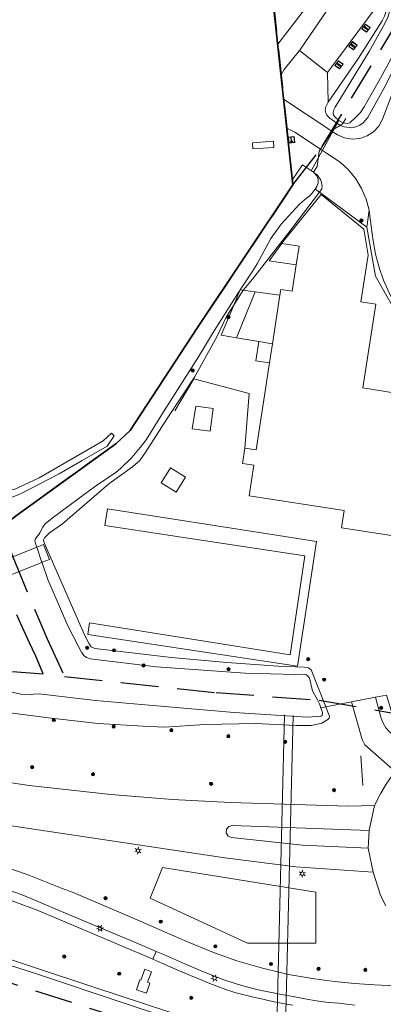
# Model space of a CAD drawing. Header units: metres. Extents: x 89872 to 94585, y 463299 to 469000.
# Tile 244 of 256: x 92043 to 92104, y 464961 to 465126. Entities that reach past the tile are written whole.
import ezdxf

# ---------------------------------------------------------------- set-up
doc = ezdxf.new("R2010")
doc.units = ezdxf.units.M
doc.linetypes.add('HIDDEN', pattern=[9.525, 6.35, -3.175])
doc.layers.get('0').update_dxf_attribs({"linetype": 'CONTINUOUS'})
for name, color, linetype, lineweight in [('B-WE-BV-GELEIDECONSTRUCTIE-G', 251, 'CONTINUOUS', 13), ('B-WE-GK-BESCHOEIING-G', 251, 'CONTINUOUS', 13), ('B-WE-GR-BEPLANTING_CULTUUR-G', 251, 'CONTINUOUS', 13), ('B-WE-GR-BOOM-S', 251, 'CONTINUOUS', 13), ('B-WE-IE-MEUBILAIR_WEGMEUBILAIR_SLAGBOOM-S', 251, 'CONTINUOUS', 13), ('B-WE-IE-MEUBILAIR_WEGMEUBILAIR_VLAGGENMAST-S', 251, 'CONTINUOUS', 13), ('B-WE-IE-TERREINAFSCHEIDING-G', 251, 'CONTINUOUS', 13), ('B-WE-IE-TERREINAFSCHEIDING_KUNSTMATIG_HEKWERK-G', 251, 'CONTINUOUS', 13), ('B-WE-KL-ET_LS_OV_LICHTMAST-S', 251, 'CONTINUOUS', 13), ('B-WE-KW-KUNSTWERK-GV', 251, 'CONTINUOUS', 13), ('B-WE-KW-KUNSTWERK_DUIKER-G', 251, 'CONTINUOUS', 13), ('B-WE-OG-TOPOGRAFIE_BEBOUWING-GV', 251, 'CONTINUOUS', 13), ('B-WE-OG-TOPOGRAFIE_BEBOUWING_LUIFEL-GV', 251, 'CONTINUOUS', 13), ('B-WE-OG-TOPOGRAFIE_WATER-GV', 251, 'CONTINUOUS', 13), ('B-WE-VH-VERHARDING-GV', 251, 'CONTINUOUS', 13), ('G04', 7, 'gemeentegr', 35), ('Percelen', 10, 'HIDDEN', 25)]:
    doc.layers.add(name, color=color, linetype=linetype, lineweight=lineweight)
doc.linetypes.add('gemeentegr', pattern='A,1,-2.25,[1,RTW.shx,S=1.25,R=0,X=0,Y=0],-2.25', length=5.5)

# ---------------------------------------------------------------- blocks, each defined once
blk = doc.blocks.new('Q_BOOM')
for radius in [0.27, 0.18, 0.09]:
    blk.add_circle((0, 0), radius)
blk = doc.blocks.new('LDN_BLOK1_AUTOCAD_OD_1_FMEBLOCK11')
at = {"layer": 'B-WE-OG-TOPOGRAFIE_BEBOUWING-GV'}
for points in [[(11.48, -28.68), (12.61, -21.1), (12.79, -21.08), (14, -13.2), (13.84, -13.13), (14.98, -5.37), (5.27, -3.83), (7.45, 10.22), (4.91, 10.66), (6.15, 18.49), (5.45, 22.85), (-1.72, 28.68), (-8.34, 20.52), (-8.38, 20.46)], [(-14.58, -13.97), (-14.98, -16.56), (-13.06, -16.85), (-13.85, -22.02), (2.13, -24.47), (1.69, -27.4), (10.09, -28.68)]]:
    blk.add_lwpolyline(points, dxfattribs=at)
blk = doc.blocks.new('Q_VLAGGENMAST')
for points in [[(-0.5, 0.5), (0.5, 0.5), (0.5, -0.5), (-0.5, -0.5)], [(-0.08, 0.33), (0.07, 0.33), (0.07, -0.33), (-0.08, -0.33)]]:
    blk.add_lwpolyline(points, close=True)
blk.add_lwpolyline([(-0.44, 0.46), (0.44, 0.46, -0.414214), (0.46, 0.44), (0.46, -0.44, -0.414214), (0.44, -0.46), (-0.44, -0.46, -0.414214), (-0.46, -0.44), (-0.46, 0.44), (-0.46, 0.44), (-0.46, 0.45), (-0.46, 0.45), (-0.46, 0.45), (-0.46, 0.45), (-0.46, 0.45), (-0.46, 0.45), (-0.46, 0.46), (-0.46, 0.46), (-0.46, 0.46), (-0.45, 0.46), (-0.45, 0.46), (-0.45, 0.46), (-0.45, 0.46), (-0.45, 0.46), (-0.45, 0.46), (-0.44, 0.46), (-0.44, 0.46)], format="xyb")
blk = doc.blocks.new('Q_SLAGBOOM')
blk.add_lwpolyline([(-0.5, 0.5), (0.5, 0.5), (0.5, -0.5), (-0.5, -0.5)], close=True)
blk.add_lwpolyline([(-0.44, 0.46), (0.44, 0.46, -0.414214), (0.46, 0.44), (0.46, -0.44, -0.414214), (0.44, -0.46), (-0.44, -0.46, -0.414214), (-0.46, -0.44), (-0.46, 0.44), (-0.46, 0.44), (-0.46, 0.45), (-0.46, 0.45), (-0.46, 0.45), (-0.46, 0.45), (-0.46, 0.45), (-0.46, 0.45), (-0.46, 0.46), (-0.46, 0.46), (-0.46, 0.46), (-0.45, 0.46), (-0.45, 0.46), (-0.45, 0.46), (-0.45, 0.46), (-0.45, 0.46), (-0.45, 0.46), (-0.44, 0.46), (-0.44, 0.46)], format="xyb")
for points in [[(-0.29, 0.04), (-0.38, 0.04), (-0.38, 0.1)], [(-0.38, 0.1), (-0.29, 0.1)], [(-0.29, 0.1), (-0.29, 0.2)], [(-0.29, 0.2), (-0.23, 0.2), (-0.23, 0.1)], [(-0.23, 0.04), (-0.23, -0.2), (-0.29, -0.2), (-0.29, 0.04)], [(-0.23, 0.1), (0.37, 0.1), (0.37, 0.04), (-0.23, 0.04)]]:
    blk.add_lwpolyline(points)
blk = doc.blocks.new('Q_LICHTMAST')
for points in [[(-0.26, 0.15), (-0.52, 0.3)], [(0, 0.3), (0, 0.6)], [(0.26, 0.15), (0.52, 0.3)], [(-0.26, -0.15), (-0.52, -0.3)], [(0, -0.3), (0, -0.6)], [(0.26, -0.15), (0.52, -0.3)]]:
    blk.add_lwpolyline(points)
blk.add_circle((0, 0), 0.3)
blk = doc.blocks.new('LDN_BLOK3_AUTOCAD_OD_1_FMEBLOCK10')
at = {"layer": 'B-WE-OG-TOPOGRAFIE_BEBOUWING_LUIFEL-GV'}
for points in [[(-18.95, -3.71), (-19.24, -5.63), (16.06, -10.99), (19.24, 9.99), (12.83, 10.99)], [(-5.35, 10.99), (17.31, 7.57), (14.79, -9.1), (-18.95, -3.71)]]:
    blk.add_lwpolyline(points, dxfattribs=at)

msp = doc.modelspace()

# ---------------------------------------------------------------- linework, layer by layer
at = {"layer": 'B-WE-BV-GELEIDECONSTRUCTIE-G'}
msp.add_lwpolyline([(92085.29, 464952.49), (92083.57, 464953.13), (92074.42, 464956.18), (92059.82, 464960.98), (92045.39, 464965.79), (92035.92, 464968.82), (92034.21, 464969.24), (92032.47, 464969.6), (92024.14, 464970.85), (92009.82, 464973.07), (91995.08, 464975.23), (91987.17, 464976.43), (91979.84, 464977.46), (91971.21, 464978.81), (91945.44, 464982.64), (91895.52, 464990.31)], dxfattribs=at)
at = {"layer": 'B-WE-GK-BESCHOEIING-G'}
for p, q in [((92081.68, 465083.9), (92079.69, 465080.86)), ((92079.69, 465080.86), (92079.62, 465080.74)), ((92049.23, 465049.94), (92053.06, 465052.14))]:
    msp.add_line(p, q, dxfattribs=at)
for points in [[(92079.62, 465080.74), (92079.29, 465080.24), (92075.05, 465073.51), (92074.88, 465073.23)], [(92053.06, 465052.14), (92057.27, 465054.56), (92058.48, 465056.31)], [(92042.74, 465012.82), (92040.28, 465013.4), (92006.89, 465018.05), (91998.03, 465019.39), (91995.97, 465019.78), (91988.48, 465020.89), (91974.69, 465023.1), (91963.7, 465024.73), (91948.95, 465027.02), (91938.09, 465028.52), (91916.43, 465031.84), (91902.65, 465034.02), (91893.53, 465035.27), (91880.73, 465037.4), (91871.9, 465038.8)], [(92046.34, 465034.96), (92047.3, 465032.16), (92050.65, 465024.32), (92052.45, 465020.89)], [(92052.45, 465020.89), (92053.01, 465019.82), (92053.4, 465019.3), (92053.8, 465019.01), (92054.41, 465018.78), (92065.57, 465017.44), (92080.5, 465016.39), (92088.92, 465016.15), (92090.03, 465016.21), (92090.49, 465016.18), (92090.84, 465016.11), (92091.13, 465015.84), (92091.33, 465015.54), (92091.83, 465013.42), (92092.69, 465011.87), (92093.05, 465011.23), (92093.27, 465010.55)], [(92050.56, 465012.36), (92045.86, 465012.92), (92044.9, 465012.86), (92044.34, 465012.71), (92042.74, 465012.82)], [(92093.27, 465010.55), (92093.53, 465009.77), (92093.48, 465009.28), (92093.33, 465009.16), (92090.99, 465009), (92078.67, 465009.78), (92065.68, 465010.87), (92055.35, 465011.79), (92050.56, 465012.36)]]:
    msp.add_lwpolyline(points, dxfattribs=at)
at = {"layer": 'B-WE-GR-BEPLANTING_CULTUUR-G'}
for p, q in [((92094.52, 465112.44), (92094.4, 465117.43)), ((92092.19, 465100.52), (92092.03, 465100.64)), ((92092.65, 465100.2), (92092.19, 465100.52)), ((92093.02, 465097.3), (92101, 465091.42)), ((92101, 465091.42), (92101.37, 465094.27)), ((92094.11, 465010.72), (92098.41, 465011.55))]:
    msp.add_line(p, q, dxfattribs=at)
for points in [[(92096.5, 465108.52), (92095.43, 465107.91), (92095.17, 465107.52)], [(92093.2, 465104.53), (92092.99, 465104.22), (92092.65, 465101.63), (92092.03, 465100.64)], [(92101, 465091.42), (92102.45, 465083.15), (92110.79, 465068.56), (92113.29, 465064.22), (92114.2, 465062.35), (92114.45, 465061.85), (92115.31, 465060.07), (92117.77, 465048.86), (92118.14, 465042.48), (92117.87, 465040.01), (92117.79, 465039.53)], [(92102.45, 465012.33), (92104.31, 465012.69), (92106.2, 465006.4), (92108.29, 465005.26), (92110.62, 465005.67), (92112.82, 465017.92), (92114.84, 465025.7)], [(92092.39, 464979.51), (92066.61, 464983.66), (92064.53, 464978.53), (92080.9, 464970.96), (92092.39, 464970.96), (92092.39, 464979.51)]]:
    msp.add_lwpolyline(points, dxfattribs=at)
at = {"layer": 'B-WE-IE-TERREINAFSCHEIDING-G'}
for p, q in [((92086, 465122.18), (92084.79, 465133.37)), ((92086.56, 465117.04), (92086.79, 465114.97)), ((92086.79, 465114.97), (92087, 465112.96)), ((92087, 465112.96), (92087, 465112.96)), ((92087.48, 465108.53), (92087, 465112.96)), ((92087.53, 465108.06), (92087.48, 465108.53))]:
    msp.add_line(p, q, dxfattribs=at)
msp.add_lwpolyline([(92087, 465112.96), (92094.8, 465107.77), (92095.17, 465107.52)], dxfattribs=at)
at = {"layer": 'B-WE-IE-TERREINAFSCHEIDING_KUNSTMATIG_HEKWERK-G'}
for p, q in [((92097.45, 465109.68), (92097.03, 465108.97)), ((92093.02, 465097.3), (92092.31, 465097.82)), ((92093.12, 465010.53), (92093.27, 465010.55)), ((92093.27, 465010.55), (92094.11, 465010.72)), ((92100.31, 464997.5), (92099.98, 465002.46))]:
    msp.add_line(p, q, dxfattribs=at)
for points in [[(92097.03, 465108.97), (92096.94, 465108.83), (92096.62, 465108.59), (92096.5, 465108.52)], [(92080.48, 465054.25), (92081.18, 465063.43), (92071.86, 465065.88), (92068.7, 465060.5)]]:
    msp.add_lwpolyline(points, dxfattribs=at)
at = {"layer": 'B-WE-KW-KUNSTWERK-GV'}
for p, q in [((92039.41, 465032.25), (92046.32, 465035.02)), ((92046.32, 465035.02), (92046.33, 465035.03))]:
    msp.add_line(p, q, dxfattribs=at)
for points in [[(92045.45, 465037.55), (92045.43, 465037.55), (92038.46, 465034.77)], [(92046.33, 465035.03), (92047.58, 465035.53), (92046.59, 465038.01), (92045.45, 465037.55)]]:
    msp.add_lwpolyline(points, dxfattribs=at)
at = {"layer": 'B-WE-KW-KUNSTWERK_DUIKER-G'}
for p, q in [((92096.31, 465109.38), (92091.63, 465100.91)), ((92087.12, 465009.37), (92085.76, 464952.51)), ((92088.59, 465009.25), (92087.17, 464952.44))]:
    msp.add_line(p, q, dxfattribs=at)
at = {"layer": 'B-WE-OG-TOPOGRAFIE_BEBOUWING-GV'}
for p, q in [((92085.28, 465105.86), (92081.76, 465105.62)), ((92089.6, 465088.22), (92089.1, 465085.05)), ((92086.38, 465079.96), (92082.22, 465080.51)), ((92086.38, 465079.96), (92085.13, 465071.8)), ((92079.04, 465072.78), (92082.84, 465072.17)), ((92067.97, 465050.9), (92066.41, 465048.39))]:
    msp.add_line(p, q, dxfattribs=at)
for points in [[(92081.76, 465105.62), (92081.83, 465104.59), (92085.35, 465104.82), (92085.28, 465105.86)], [(92089.1, 465085.05), (92088.41, 465080.66), (92086.52, 465080.92), (92086.38, 465079.96)], [(92084.64, 465068.59), (92082.4, 465053.95), (92080.48, 465054.25)], [(92066.41, 465048.39), (92068.93, 465046.82), (92070.49, 465049.33), (92067.97, 465050.9)]]:
    msp.add_lwpolyline(points, dxfattribs=at)
at = {"layer": 'B-WE-OG-TOPOGRAFIE_BEBOUWING_LUIFEL-GV'}
for p, q in [((92086.68, 465088.68), (92089.6, 465088.22)), ((92079.62, 465080.74), (92078.6, 465078.3)), ((92082.22, 465080.51), (92079.04, 465072.78)), ((92080.21, 465080.79), (92079.69, 465080.86)), ((92082.22, 465080.51), (92080.21, 465080.79)), ((92082.84, 465072.17), (92085.13, 465071.8)), ((92085.13, 465071.8), (92084.64, 465068.59))]:
    msp.add_line(p, q, dxfattribs=at)
for points in [[(92086.68, 465088.68), (92084.55, 465085.77), (92089.1, 465085.05)], [(92089.1, 465085.05), (92089.1, 465085.05), (92089.6, 465088.22)], [(92079.69, 465080.86), (92079.67, 465080.86), (92079.62, 465080.74)], [(92078.6, 465078.3), (92076.48, 465073.22), (92079.04, 465072.78)], [(92082.84, 465072.17), (92082.32, 465068.95), (92084.64, 465068.59)], [(92075.13, 465060.92), (92072.21, 465061.29), (92071.62, 465057.47), (92074.65, 465057.12), (92075.13, 465060.92)], [(92086.11, 465039.53), (92057.33, 465044.03), (92056.88, 465041.2), (92067.93, 465039.53)]]:
    msp.add_lwpolyline(points, dxfattribs=at)
at = {"layer": 'B-WE-OG-TOPOGRAFIE_WATER-GV'}
for p, q in [((92078.6, 465078.3), (92080.21, 465080.79)), ((92045.77, 465039.71), (92045.64, 465039.53)), ((92045.45, 465037.55), (92046.32, 465035.02)), ((92046.32, 465035.02), (92046.34, 465034.96))]:
    msp.add_line(p, q, dxfattribs=at)
for points in [[(92096.5, 465108.52), (92097.2, 465108.27), (92098.48, 465108.14), (92099.17, 465108.3), (92099.81, 465108.55), (92100.38, 465108.96), (92101.17, 465109.86), (92103.86, 465114.72), (92106.5, 465119.92), (92109.24, 465125.74), (92110.76, 465129.3), (92111.46, 465131.36), (92111.81, 465132.86), (92111.89, 465133.74), (92111.89, 465137.68), (92110.5, 465143.23), (92110.55, 465143.77), (92114.06, 465150.54), (92116.57, 465155), (92118.58, 465158.29), (92120.95, 465163.61), (92123.07, 465167.91), (92125.65, 465172.62)], [(92097.03, 465108.97), (92096.31, 465109.38), (92095.67, 465109.92), (92095.4, 465110.29), (92095.33, 465110.59), (92095.41, 465111.05), (92095.68, 465111.59), (92101.37, 465120.99), (92104.11, 465125.77), (92104.53, 465126.75), (92106.41, 465132.91), (92107.71, 465136.6), (92107.92, 465138.96), (92107.8, 465139.62), (92107.61, 465140.17), (92106.66, 465141.35), (92106.19, 465142.07), (92105.93, 465142.76), (92105.83, 465143.42), (92105.87, 465144.66)], [(92105.77, 465132.49), (92103.98, 465126.93), (92103.6, 465126.14)], [(92109.71, 465128.86), (92107.22, 465123.71), (92103.31, 465116.5), (92100.58, 465111.66), (92099.91, 465110.71), (92099.17, 465109.9), (92098.15, 465108.97), (92097.76, 465108.85), (92097.07, 465108.95), (92097.03, 465108.97)], [(92103.6, 465126.14), (92099.58, 465119.82), (92094.52, 465112.44)], [(92094.52, 465112.44), (92094.19, 465111.9), (92094.06, 465111.53), (92094.02, 465111.41), (92094.01, 465111.07), (92094.09, 465110.62), (92094.28, 465110.25), (92094.77, 465109.76), (92096.5, 465108.52)], [(92092.19, 465100.52), (92092.59, 465100.07), (92092.8, 465099.49), (92092.81, 465098.87), (92092.61, 465098.28), (92092.44, 465098), (92092.31, 465097.82)], [(92093.02, 465097.3), (92093.44, 465097.85), (92093.49, 465098.32), (92093.39, 465098.95), (92093.22, 465099.43), (92092.65, 465100.2)], [(92080.21, 465080.79), (92080.26, 465080.88), (92081.75, 465082.64), (92087.65, 465090.21), (92093.02, 465097.3)], [(92092.31, 465097.82), (92091.95, 465097.33), (92091.38, 465096.71), (92090.82, 465096.28), (92089.66, 465095.26), (92086.6, 465091.92), (92084.83, 465089.49), (92082.54, 465085.22), (92081.68, 465083.9)], [(92047.13, 465039.53), (92047.6, 465039.98), (92049.78, 465041.52), (92057.59, 465048.24), (92061.57, 465051.07), (92062.78, 465052.17), (92063.8, 465053.59), (92067.4, 465059.25), (92072.02, 465066.16), (92075.75, 465072.96), (92077.38, 465076.41), (92078.6, 465078.3)], [(92074.88, 465073.23), (92072.69, 465069.61), (92066.76, 465060.34), (92063.85, 465055.64), (92062.86, 465054.34), (92061.47, 465052.67), (92059.54, 465050.79), (92058.8, 465050.2), (92055.14, 465047.7)], [(92058.48, 465056.31), (92058.01, 465056.77), (92056.63, 465055.49), (92045.82, 465049.25), (92041.65, 465047.26), (92038.17, 465047.11)], [(92038.01, 465045.9), (92039.24, 465045.7), (92040.52, 465045.77), (92041.61, 465046.11), (92042.62, 465046.49), (92049.23, 465049.94)], [(92055.14, 465047.7), (92048.05, 465042.47), (92046.87, 465041.52), (92046.44, 465040.95), (92045.97, 465040), (92045.77, 465039.71)], [(92045.64, 465039.53), (92045.23, 465038.99), (92045.1, 465038.67), (92045.22, 465038.21), (92045.45, 465037.55)], [(92094.11, 465010.72), (92091.62, 465016.96), (92091.17, 465017.28), (92090.44, 465017.41), (92086.08, 465017.58), (92077.42, 465018.15), (92068.15, 465018.99), (92055.19, 465020.52), (92054.58, 465020.82), (92054.29, 465021.29), (92053.48, 465022.84), (92046.71, 465038.31), (92046.59, 465038.8), (92046.74, 465039.17), (92047.13, 465039.53)], [(91871.9, 465034.78), (91919.34, 465027.7), (91932.68, 465025.59), (91969.89, 465019.9), (91989.58, 465016.58), (92000, 465015.42), (92006.87, 465014.26), (92016.31, 465013.05), (92031.8, 465010.9), (92047.41, 465008.89), (92055.78, 465007.93), (92063.38, 465007.44), (92066.97, 465007.32), (92073.74, 465007.72), (92082.3, 465007.92), (92089.11, 465007.6), (92091.62, 465007.55), (92093.45, 465007.98), (92094.42, 465008.58), (92094.64, 465008.8), (92094.69, 465009.14), (92094.57, 465009.56), (92094.11, 465010.72)], [(92097.48, 464941.57), (92097.45, 464952.86), (92085.04, 464953.66), (92055.06, 464963.54), (92034.83, 464970.21), (92011.65, 464973.84), (91980.02, 464978.59), (91971.38, 464979.94), (91945.61, 464983.78), (91895.69, 464991.45)]]:
    msp.add_lwpolyline(points, dxfattribs=at)
at = {"layer": 'B-WE-VH-VERHARDING-GV'}
for p, q in [((92086, 465122.18), (92086, 465122.18)), ((92094.4, 465117.43), (92089.68, 465121.12)), ((92086.56, 465117.04), (92086.56, 465117.08)), ((92087.53, 465108.06), (92088.86, 465107.37)), ((92088.86, 465107.37), (92093.2, 465104.53)), ((92095.17, 465107.52), (92093.2, 465104.53)), ((92088.47, 465099.44), (92088.47, 465099.44)), ((92101.57, 465092.82), (92101.37, 465094.27)), ((92098.41, 465011.55), (92102.45, 465012.33)), ((92101.4, 464989.91), (92102.3, 464994.11)), ((92101.4, 464989.91), (92101.2, 464986.94)), ((92102.05, 464982.89), (92101.2, 464986.94)), ((92065.52, 464969.56), (92064.96, 464968.26))]:
    msp.add_line(p, q, dxfattribs=at)
for points in [[(92095.17, 465107.52), (92095.6, 465107.24), (92096.04, 465106.96), (92097.23, 465106.45), (92098.51, 465106.24), (92099.8, 465106.35), (92101.03, 465106.77), (92102.11, 465107.47), (92103, 465108.42), (92103.62, 465109.56), (92108.8, 465123.15), (92115.51, 465140.42), (92130.09, 465174.96)], [(92086, 465122.18), (92092.35, 465130.5), (92093.05, 465131.42), (92093.71, 465132.76), (92094.07, 465134.21), (92094.1, 465135.7), (92093.8, 465137.17), (92093.2, 465138.54), (92092.31, 465139.74), (92091.18, 465140.72)], [(92089.68, 465121.12), (92089.86, 465121.35), (92096.64, 465131.34), (92097.16, 465132.83), (92097.43, 465134.38), (92097.45, 465135.96), (92097.22, 465137.52), (92096.75, 465139.02)], [(92102.93, 465128.86), (92095.7, 465119.2), (92094.4, 465117.43)], [(92086.56, 465117.08), (92086.55, 465117.11), (92086, 465122.18)], [(92089.68, 465121.12), (92087.06, 465117.95), (92086.56, 465117.04)], [(92088.1, 465102.8), (92088.04, 465103.42), (92087.53, 465108.06)], [(92101.37, 465094.27), (92100.87, 465096.14), (92100.12, 465097.91), (92099.13, 465099.56), (92097.92, 465101.06), (92096.51, 465102.37), (92094.24, 465103.85), (92093.2, 465104.53)], [(92088.47, 465099.44), (92088.3, 465100.96), (92088.1, 465102.8)], [(92092.03, 465100.64), (92090.19, 465101.9), (92088.47, 465099.44)], [(92119.03, 465039.53), (92119.02, 465041.68), (92118.41, 465051.41), (92117.33, 465056.93), (92116.37, 465057.67), (92116.2, 465059.07), (92116.13, 465059.66), (92115.81, 465061.16), (92115.29, 465062.6), (92114.97, 465063.3), (92112.02, 465068.91), (92107.31, 465076.11), (92105.84, 465078.36), (92104.75, 465080.38), (92103.83, 465082.48), (92103.07, 465084.65), (92102.48, 465086.87), (92102.07, 465089.13), (92101.57, 465092.82)], [(92102.45, 465012.33), (92103.29, 465009.21), (92103.4, 465008.79), (92103.74, 465007.95), (92104.22, 465007.18), (92104.82, 465006.5), (92105.52, 465005.93), (92106.31, 465005.49), (92109.68, 465003.96)], [(92105.79, 464999.81), (92100.66, 465004.3), (92100.22, 465005.2), (92098.41, 465011.55)], [(91980.46, 465007.12), (92000, 465004.16), (92044.18, 464997.5), (92057.93, 464995.99)], [(92064.96, 464968.26), (92063.01, 464969.1), (92045.8, 464976.38), (92041.57, 464977.98), (92037.27, 464979.39), (92032.92, 464980.61), (92028.51, 464981.63), (92024.07, 464982.47), (92021.1, 464982.92), (92000, 464986.1), (91907.82, 465000), (91897.2, 465001.6)], [(92102.05, 464982.89), (92089.03, 464983.8), (92077.12, 464985.3), (92000, 464996.89), (91979.38, 465000)], [(92102.3, 464994.11), (92103.34, 464996.17), (92104.24, 464997.69), (92105.26, 464999.14), (92105.79, 464999.81)], [(92057.93, 464995.99), (92068.28, 464995.1), (92078.06, 464994.61), (92088.9, 464994.31), (92097.89, 464994.02), (92102.3, 464994.11)], [(91999.99, 464991.08), (92017.08, 464988.5), (92026.5, 464987), (92029.85, 464986.4), (92033.73, 464985.52), (92036.62, 464984.82), (92040.41, 464983.67), (92043.85, 464982.52), (92049.7, 464980.17), (92051.59, 464979.47), (92061.94, 464975.04), (92066.92, 464972.84)], [(92101.2, 464986.94), (92090.2, 464987.46), (92078.23, 464988.72), (92077.66, 464988.96), (92077.33, 464989.5), (92077.38, 464990.12), (92077.77, 464990.6), (92078.37, 464990.77), (92101.4, 464989.91)], [(91999.45, 464987.56), (92000, 464987.47), (92027.51, 464983.3), (92030.67, 464982.69), (92033.8, 464981.96), (92036.9, 464981.12), (92039.96, 464980.15), (92042.98, 464979.07), (92048.52, 464976.75), (92063.24, 464970.54), (92065.52, 464969.56)], [(92104.21, 464977.25), (92103.68, 464978.2), (92103.24, 464979.2), (92102.89, 464980.24), (92102.05, 464982.89)], [(92066.92, 464972.84), (92070.8, 464971.21), (92074.93, 464969.48), (92079.14, 464967.99), (92083.44, 464966.73), (92087.79, 464965.71), (92092.2, 464964.93), (92095.56, 464964.52), (92098.93, 464964.2), (92102.31, 464963.95), (92105.69, 464963.8)], [(92098.97, 464960.52), (92098.08, 464960.64), (92097.18, 464960.75), (92096.29, 464960.84), (92095.39, 464960.92), (92094.49, 464960.98), (92092.52, 464961.28), (92090.55, 464961.61), (92088.58, 464961.96), (92086.62, 464962.32), (92084.66, 464962.71), (92082.71, 464963.13), (92080.77, 464963.62), (92078.85, 464964.18), (92076.95, 464964.81), (92075.08, 464965.5), (92073.25, 464966.27), (92070.46, 464967.43), (92066.92, 464968.97), (92065.52, 464969.56)], [(92088.53, 464960.51), (92086.84, 464960.83), (92085.15, 464961.17), (92083.47, 464961.54), (92081.9, 464961.86), (92080.35, 464962.25), (92078.81, 464962.68), (92077.28, 464963.17), (92075.78, 464963.72), (92074.29, 464964.31), (92072.81, 464964.91), (92071.33, 464965.52), (92069.85, 464966.15), (92068.38, 464966.78), (92066.52, 464967.59), (92064.96, 464968.26)], [(92062.78, 464964.81), (92062.21, 464963.11), (92063.91, 464962.54), (92064.48, 464964.24), (92064.1, 464964.37), (92064.78, 464966.15), (92063.65, 464966.59), (92062.95, 464964.75), (92062.78, 464964.81)]]:
    msp.add_lwpolyline(points, dxfattribs=at)
at = {"layer": 'G04', "flags": 128}
msp.add_lwpolyline([(90762.73, 464180.92), (90765.08, 464184.57), (90771, 464193.76), (90771.42, 464193.23), (90806.86, 464250), (90806.89, 464250.06), (90799.19, 464267.98), (90793.57, 464280.07), (90804.61, 464284.92), (90803.81, 464286.83), (90821.67, 464318.03), (90833.48, 464340.07), (90842.17, 464363.91), (90849.47, 464388.53), (90850.9, 464396.71), (90858.13, 464437.99), (90858.63, 464440.87), (90862.59, 464497.94), (90862.85, 464500), (90866.13, 464525.28), (90871.26, 464551.16), (90878.53, 464576.98), (90885.23, 464600.77), (90894.69, 464624.16), (90916.23, 464670.78), (90923.29, 464685), (90927.38, 464693.22), (90938.43, 464709.97), (90941.09, 464714), (90957.05, 464733.72), (90970.68, 464750), (90973.35, 464753.19), (90989.85, 464772.53), (91000, 464782.71), (91044.92, 464827.73), (91063.03, 464849.21), (91079.63, 464871.08), (91092.42, 464893.28), (91103.51, 464916.81), (91112.66, 464940.33), (91120.29, 464963.85), (91127, 464987.97), (91129.8, 465000), (91144.01, 465061.06), (91152.55, 465098.5), (91157.84, 465121.7), (91161.11, 465136.01), (91167.76, 465165.19), (91172.72, 465186.93), (91274.16, 465169.82), (91278.87, 465168.92), (91306.94, 465164.19), (91332.25, 465159.92), (91370.23, 465153.71), (91500, 465131.82), (91556.5, 465122.29), (91557.9, 465122.05), (91558.32, 465121.98), (91922.03, 465060.62), (92000, 465047.63), (92028.58, 465042.86), (92029.05, 465042.78), (92039.59, 465041.01), (92042.01, 465042.88), (92058.73, 465054.97), (92061.16, 465057.23), (92072.52, 465074.55), (92088.57, 465098.55), (92080.98, 465168.59), (92072.15, 465250), (92067.81, 465290.11), (92105.28, 465350.83), (92113.42, 465364.09), (92113.85, 465364.8), (92156.87, 465434.93), (92207.5, 465500), (92230.87, 465530.04), (92308.96, 465565.35), (92325.02, 465572.62), (92358.36, 465534.34), (92375.52, 465545.73), (92376.91, 465547.36), (92384.66, 465556.46), (92397.29, 465571.45), (92416.04, 465593.91), (92432.88, 465613.69), (92464.88, 465651.21), (92497.86, 465688.87), (92500, 465691.18), (92505.83, 465697.44), (92511.57, 465704.12), (92521.66, 465716.37), (92529.98, 465726.8), (92537.61, 465736.36), (92548.59, 465750), (92552.63, 465755.02), (92556.4, 465759.68), (92562.83, 465767.63), (92569.99, 465776.31), (92574, 465780.59), (92577.23, 465784.05), (92588.96, 465795.43), (92608.34, 465813.96), (92622.93, 465827.43), (92631.95, 465835.5), (92640.36, 465842.9), (92646.72, 465848.4), (92649.67, 465851.09), (92655.38, 465856.57), (92659.68, 465860.77), (92669.91, 465871.24), (92675.75, 465876.86), (92679.79, 465880.73), (92688.17, 465888.52), (92695.01, 465895.69), (92697.26, 465898.27), (92704.74, 465907.62), (92710.44, 465915.75), (92715.48, 465923.91), (92725.57, 465940.5), (92746.29, 465971.18), (92753.8, 465982.22), (92759.43, 465990.23), (92765.7, 465998.94), (92766.58, 466000), (92769.21, 466003.16), (92773.77, 466008.49), (92780.83, 466016.17), (92794.83, 466030.97), (92802.6, 466039.51), (92809.88, 466047.53), (92816.37, 466054.82), (92821.82, 466061.33), (92828.63, 466069.34), (92835.93, 466079.06), (92842.64, 466088.4), (92855.4, 466105.33), (92855.71, 466105.42), (92856.2, 466105.49), (92856.59, 466105.48), (92857, 466105.46), (92857.27, 466105.4), (92857.62, 466105.29), (92857.92, 466105.17), (92858.19, 466105.04), (92858.49, 466104.84), (92859.04, 466104.43), (92861.97, 466101.77), (92865.72, 466098.37), (92920.24, 466048.9), (92924.01, 466045.52), (92930.57, 466039.62), (92998.61, 466101.65), (93000, 466102.89), (93005.84, 466108.13), (93030.87, 466090.03), (93065.85, 466064.82), (93102.63, 466038.11), (93109.36, 466033.25), (93110.1, 466034.21), (93158.6, 466000), (93306.23, 465895.87), (93359.76, 465857.43), (93435.05, 465802.05), (93442.08, 465801.87), (93443.29, 465801.84), (93453.92, 465801.63), (93457.86, 465939.66), (93469.43, 465939.2), (93472.19, 465939.09), (93475.38, 465938.96), (93481.54, 465938.72), (93483.27, 465938.65), (93484.14, 465938.62), (93485.57, 465938.1), (93486.41, 465937.57), (93494.85, 465922.09), (93500, 465912.4), (93504.14, 465904.63), (93508.62, 465897.95), (93513.13, 465894.34), (93520.95, 465889.78), (93530.99, 465883.82), (93532.52, 465882.68), (93535.59, 465878.57), (93538.2, 465872.98), (93542.8, 465865.59), (93545.32, 465862.19), (93550.73, 465857.43), (93558, 465851.82), (93581.85, 465842.2), (93589.8, 465836.36), (93596, 465832.33), (93604.6, 465824.42), (93611.17, 465817.58), (93626.65, 465799), (93639.91, 465783.23), (93651.14, 465769.83), (93666.89, 465750), (93670.29, 465745.71), (93684.46, 465727.85), (93694.85, 465714.77), (93712.32, 465692.69), (93728.2, 465671.99), (93747.98, 465645.79), (93761.04, 465629.12), (93766.29, 465628.08), (93771.39, 465626.54), (93776.82, 465625.79), (93788.1, 465624.27), (93792.4, 465621.55), (93838.86, 465642.65), (93852.5, 465660.67), (93875.58, 465691.17), (93878.32, 465694.79), (93890.16, 465710.98), (93902.12, 465728.33), (93905.89, 465733.99), (93916.54, 465750), (93919.18, 465753.96), (93935.19, 465778.88), (93943.9, 465792.43), (93948.65, 465800.04), (93970.06, 465836.53), (93970.54, 465837.4), (93971.35, 465838.89), (93989.07, 465871.24), (93993.85, 465879.98), (94000, 465892.58), (94010.83, 465914.78), (94036.3, 465967.7), (94036.96, 465969.06), (94050.46, 466000), (94053.84, 466007.74), (94056.01, 466013.14), (94057.82, 466017.96), (94071.93, 466055.52), (94073.83, 466060.66), (94078.68, 466074.57), (94085.46, 466094.06), (94093.55, 466118.42), (94094.92, 466122.53), (94102.3, 466146.15), (94103.67, 466150.8), (94110.42, 466174.94), (94113.71, 466186.71), (94121.68, 466216.88), (94125.59, 466232.1), (94127.77, 466240.59), (94129.77, 466250), (94137.96, 466288.64), (94144.53, 466331.52), (94144.93, 466334.98), (94145.41, 466339.09), (94145.82, 466342.66), (94151.43, 466390.75), (94153.23, 466390.7), (94157.6, 466460.9), (94158.98, 466500), (94159.9, 466526.21), (94159.35, 466560.42), (94158.49, 466578.41)], dxfattribs=at)
msp.add_lwpolyline([(90762.73, 464180.92), (90765.08, 464184.57), (90771, 464193.76), (90771.42, 464193.23), (90806.86, 464250), (90806.89, 464250.06), (90799.19, 464267.98), (90793.57, 464280.07), (90804.61, 464284.92), (90803.81, 464286.83), (90821.67, 464318.03), (90833.48, 464340.07), (90842.17, 464363.91), (90849.47, 464388.53), (90850.9, 464396.71), (90858.13, 464437.99), (90858.63, 464440.87), (90862.59, 464497.94), (90862.85, 464500), (90866.13, 464525.28), (90871.26, 464551.16), (90878.53, 464576.98), (90885.23, 464600.77), (90894.69, 464624.16), (90916.23, 464670.78), (90923.29, 464685), (90927.38, 464693.22), (90938.43, 464709.97), (90941.09, 464714), (90957.05, 464733.72), (90970.68, 464750), (90973.35, 464753.19), (90989.85, 464772.53), (91000, 464782.71), (91044.92, 464827.73), (91063.03, 464849.21), (91079.63, 464871.08), (91092.42, 464893.28), (91103.51, 464916.81), (91112.66, 464940.33), (91120.29, 464963.85), (91127, 464987.97), (91129.8, 465000), (91144.01, 465061.06), (91152.55, 465098.5), (91157.84, 465121.7), (91161.11, 465136.01), (91167.76, 465165.19), (91172.72, 465186.93), (91274.16, 465169.82), (91278.87, 465168.92), (91306.94, 465164.19), (91332.25, 465159.92), (91370.23, 465153.71), (91500, 465131.82), (91556.5, 465122.29), (91557.9, 465122.05), (91558.32, 465121.98), (91922.03, 465060.62), (92000, 465047.63), (92028.58, 465042.86), (92029.05, 465042.78), (92039.59, 465041.01), (92042.01, 465042.88), (92058.73, 465054.97), (92061.16, 465057.23), (92072.52, 465074.55), (92088.57, 465098.55), (92080.98, 465168.59), (92072.15, 465250), (92067.81, 465290.11), (92105.28, 465350.83), (92113.42, 465364.09), (92113.85, 465364.8), (92156.87, 465434.93), (92207.5, 465500), (92230.87, 465530.04), (92308.96, 465565.35), (92325.02, 465572.62), (92358.36, 465534.34), (92375.52, 465545.73), (92376.91, 465547.36), (92384.66, 465556.46), (92397.29, 465571.45), (92416.04, 465593.91), (92432.88, 465613.69), (92464.88, 465651.21), (92497.86, 465688.87), (92500, 465691.18), (92505.83, 465697.44), (92511.57, 465704.12), (92521.66, 465716.37), (92529.98, 465726.8), (92537.61, 465736.36), (92548.59, 465750), (92552.63, 465755.02), (92556.4, 465759.68), (92562.83, 465767.63), (92569.99, 465776.31), (92574, 465780.59), (92577.23, 465784.05), (92588.96, 465795.43), (92608.34, 465813.96), (92622.93, 465827.43), (92631.95, 465835.5), (92640.36, 465842.9), (92646.72, 465848.4), (92649.67, 465851.09), (92655.38, 465856.57), (92659.68, 465860.77), (92669.91, 465871.24), (92675.75, 465876.86), (92679.79, 465880.73), (92688.17, 465888.52), (92695.01, 465895.69), (92697.26, 465898.27), (92704.74, 465907.62), (92710.44, 465915.75), (92715.48, 465923.91), (92725.57, 465940.5), (92746.29, 465971.18), (92753.8, 465982.22), (92759.43, 465990.23), (92765.7, 465998.94), (92766.58, 466000), (92769.21, 466003.16), (92773.77, 466008.49), (92780.83, 466016.17), (92794.83, 466030.97), (92802.6, 466039.51), (92809.88, 466047.53), (92816.37, 466054.82), (92821.82, 466061.33), (92828.63, 466069.34), (92835.93, 466079.06), (92842.64, 466088.4), (92855.4, 466105.33), (92855.71, 466105.42), (92856.2, 466105.49), (92856.59, 466105.48), (92857, 466105.46), (92857.27, 466105.4), (92857.62, 466105.29), (92857.92, 466105.17), (92858.19, 466105.04), (92858.49, 466104.84), (92859.04, 466104.43), (92861.97, 466101.77), (92865.72, 466098.37), (92920.24, 466048.9), (92924.01, 466045.52), (92930.57, 466039.62), (92998.61, 466101.65), (93000, 466102.89), (93005.84, 466108.13), (93030.87, 466090.03), (93065.85, 466064.82), (93102.63, 466038.11), (93109.36, 466033.25), (93110.1, 466034.21), (93158.6, 466000), (93306.23, 465895.87), (93359.76, 465857.43), (93435.05, 465802.05), (93442.08, 465801.87), (93443.29, 465801.84), (93453.92, 465801.63), (93457.86, 465939.66), (93469.43, 465939.2), (93472.19, 465939.09), (93475.38, 465938.96), (93481.54, 465938.72), (93483.27, 465938.65), (93484.14, 465938.62), (93485.57, 465938.1), (93486.41, 465937.57), (93494.85, 465922.09), (93500, 465912.4), (93504.14, 465904.63), (93508.62, 465897.95), (93513.13, 465894.34), (93520.95, 465889.78), (93530.99, 465883.82), (93532.52, 465882.68), (93535.59, 465878.57), (93538.2, 465872.98), (93542.8, 465865.59), (93545.32, 465862.19), (93550.73, 465857.43), (93558, 465851.82), (93581.85, 465842.2), (93589.8, 465836.36), (93596, 465832.33), (93604.6, 465824.42), (93611.17, 465817.58), (93626.65, 465799), (93639.91, 465783.23), (93651.14, 465769.83), (93666.89, 465750), (93670.29, 465745.71), (93684.46, 465727.85), (93694.85, 465714.77), (93712.32, 465692.69), (93728.2, 465671.99), (93747.98, 465645.79), (93761.04, 465629.12), (93766.29, 465628.08), (93771.39, 465626.54), (93776.82, 465625.79), (93788.1, 465624.27), (93792.4, 465621.55), (93838.86, 465642.65), (93852.5, 465660.67), (93875.58, 465691.17), (93878.32, 465694.79), (93890.16, 465710.98), (93902.12, 465728.33), (93905.89, 465733.99), (93916.54, 465750), (93919.18, 465753.96), (93935.19, 465778.88), (93943.9, 465792.43), (93948.65, 465800.04), (93970.06, 465836.53), (93970.54, 465837.4), (93971.35, 465838.89), (93989.07, 465871.24), (93993.85, 465879.98), (94000, 465892.58), (94010.83, 465914.78), (94036.3, 465967.7), (94036.96, 465969.06), (94050.46, 466000), (94053.84, 466007.74), (94056.01, 466013.14), (94057.82, 466017.96), (94071.93, 466055.52), (94073.83, 466060.66), (94078.68, 466074.57), (94085.46, 466094.06), (94093.55, 466118.42), (94094.92, 466122.53), (94102.3, 466146.15), (94103.67, 466150.8), (94110.42, 466174.94), (94113.71, 466186.71), (94121.68, 466216.88), (94125.59, 466232.1), (94127.77, 466240.59), (94129.77, 466250), (94137.96, 466288.64), (94144.53, 466331.52), (94144.93, 466334.98), (94145.41, 466339.09), (94145.82, 466342.66), (94151.43, 466390.75), (94153.23, 466390.7), (94157.6, 466460.9), (94158.98, 466500), (94159.9, 466526.21), (94159.35, 466560.42), (94158.49, 466578.41)], dxfattribs=at)
at = {"layer": 'Percelen'}
msp.add_line((92080.98, 465168.59), (92088.57, 465098.55), dxfattribs=at)
for points in [[(92088.57, 465098.55), (92093.51, 465104.96), (92105.23, 465124.34), (92109.72, 465134.98), (92107.69, 465144.61), (92107.95, 465145.14)], [(92088.57, 465098.55), (92072.52, 465074.55), (92061.16, 465057.23), (92058.73, 465054.97), (92042.01, 465042.88)], [(92039.59, 465041.01), (92041.4, 465035.94), (92047.17, 465022.17), (92050.12, 465015.81), (92075.65, 465013.12), (92092.97, 465011.85), (92120, 465007.09), (92161.25, 465004.14), (92203.73, 465001.82), (92258.47, 464999.59), (92299.76, 464999.04), (92338.46, 464996.78), (92364.51, 464995.97), (92381.43, 464995.49), (92379.01, 464953.19)], [(92041.37, 465016.66), (92046.51, 465016.26), (92045.27, 465019.26), (92044.18, 465021.6), (92042.78, 465024.7), (92042.09, 465026.2)], [(91772.6, 465004.96), (91783.17, 465004.61), (91910.49, 464985.57), (92036.17, 464965.85), (92091.95, 464948.02), (92104.85, 464947.54), (92176.94, 464944.83), (92227.39, 464958.22), (92296.93, 464956.09), (92379.01, 464953.19)]]:
    msp.add_lwpolyline(points, dxfattribs=at)

# ---------------------------------------------------------------- block references
at = {"layer": 'B-WE-GR-BOOM-S'}
for p, rotation in [((92100.09, 465092.55), 143.6548251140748), ((92077.7, 465076.26), 67.38119979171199), ((92071.69, 465067.31), 57.3642661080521), ((92053.93, 465020.63), 121.994400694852), ((92058.44, 465020.22), 173.2796458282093), ((92091.13, 465018.75), 170.2357928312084), ((92063.42, 465017.68), 173.1347621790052), ((92077.72, 465017.04), 175.9923900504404), ((92093.82, 465015.29), 111.7650121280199), ((92103.41, 465010.56), 104.9565438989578), ((92048.31, 465008.5), 173.456813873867), ((92058.39, 465007.4), 176.3335595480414), ((92068.1, 465006.78), 3.415581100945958), ((92077.69, 465005.77), 1.317757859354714), ((92087.26, 465004.84), 177.2948598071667), ((92044.67, 465000.56), 173.7403260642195), ((92054.91, 464999.38), 173.7403260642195), ((92074.79, 464997.78), 177.0963928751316), ((92095.48, 464996.71), 178.1528003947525), ((92057.03, 464978.53), 156.8201266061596), ((92066.31, 464974.58), 156.1688667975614), ((92075.49, 464970.43), 160.4917669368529), ((92050.07, 464968.7), 161.7658254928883), ((92084.86, 464967.46), 166.8239982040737), ((92059.33, 464965.82), 161.7550357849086), ((92092.88, 464966.65), 173.0597471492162), ((92100.75, 464966.46), 175.8842408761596), ((92071.46, 464961.76), 157.4737870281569)]:
    msp.add_blockref('Q_BOOM', p, dxfattribs=dict(at, rotation=rotation))
at = {"layer": 'B-WE-IE-MEUBILAIR_WEGMEUBILAIR_SLAGBOOM-S', "rotation": 96.18567568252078}
msp.add_blockref('Q_SLAGBOOM', (92088.32, 465106.1), dxfattribs=at)
at = {"layer": 'B-WE-IE-MEUBILAIR_WEGMEUBILAIR_VLAGGENMAST-S'}
for p, rotation in [((92100.87, 465124.89), 53.18139328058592), ((92098.68, 465121.92), 53.18139328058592), ((92096.32, 465118.72), 53.64777396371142)]:
    msp.add_blockref('Q_VLAGGENMAST', p, dxfattribs=dict(at, rotation=rotation))
at = {"layer": 'B-WE-KL-ET_LS_OV_LICHTMAST-S'}
for p, rotation in [((92062.49, 464986.53), 171.4480550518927), ((92090.14, 464982.64), 176.0163156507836), ((92056.09, 464973.45), 157.1206053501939), ((92075.36, 464965.08), 159.7595568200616)]:
    msp.add_blockref('Q_LICHTMAST', p, dxfattribs=dict(at, rotation=rotation))
at = {"layer": 'B-WE-OG-TOPOGRAFIE_BEBOUWING-GV'}
msp.add_blockref('LDN_BLOK1_AUTOCAD_OD_1_FMEBLOCK11', (92095.06, 465068.21), dxfattribs=at)
at = {"layer": 'B-WE-OG-TOPOGRAFIE_BEBOUWING_LUIFEL-GV'}
msp.add_blockref('LDN_BLOK3_AUTOCAD_OD_1_FMEBLOCK10', (92073.28, 465028.54), dxfattribs=at)

doc.saveas('drawing.dxf')
